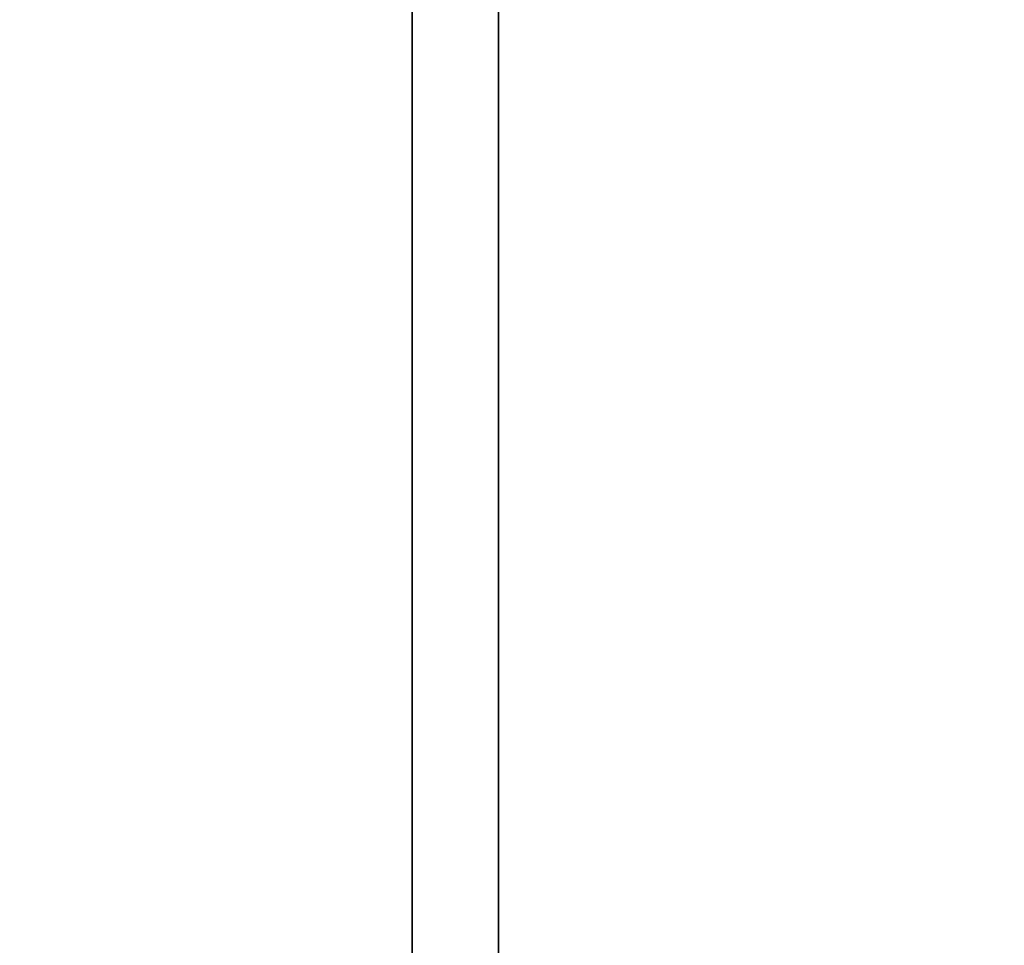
# Model space of a CAD drawing. Header units: millimetres. Extents: x 549 to 1049, y -22 to 79.
# Tile 70 of 127: x 663.64 to 666.16, y 44.53 to 46.9. Entities that reach past the tile are written whole.
import ezdxf

# ---------------------------------------------------------------- set-up
doc = ezdxf.new("R2010")
doc.units = ezdxf.units.MM
doc.header["$LTSCALE"] = 41.718519
doc.layers.add('34', color=7, linetype='CONTINUOUS')
doc.layers.add('35', color=7, linetype='CONTINUOUS')

msp = doc.modelspace()

# ---------------------------------------------------------------- linework, layer by layer
at = {"layer": '34', "color": 44, "linetype": 'Continuous', "true_color": 0x8c7500}
for points in [[(664.8621, 77.3974, 131.8269), (658.1006, -22.0026, 136.2806), (658.1006, 77.3974, 136.2806), (664.8621, 77.3974, 131.8269)], [(664.8621, -22.0026, 131.8269), (658.1006, -22.0026, 136.2806), (664.8621, 77.3974, 131.8269), (664.8621, -22.0026, 131.8269)], [(671.7643, -22.0026, 127.5945), (664.8621, -22.0026, 131.8269), (671.7643, 77.3974, 127.5945), (671.7643, -22.0026, 127.5945)], [(671.7643, 77.3974, 127.5945), (664.8621, -22.0026, 131.8269), (664.8621, 77.3974, 131.8269), (671.7643, 77.3974, 127.5945)]]:
    msp.add_3dface(points, dxfattribs=at)
at = {"layer": '35', "color": 44, "linetype": 'Continuous', "true_color": 0x8c7500}
for points in [[(657.8848, -22.0026, 549.1826), (664.6417, -22.0026, 553.6434), (657.8848, 77.3974, 549.1826), (657.8848, -22.0026, 549.1826)], [(657.8848, 77.3974, 549.1826), (664.6417, -22.0026, 553.6434), (664.6417, 77.3974, 553.6434), (657.8848, 77.3974, 549.1826)], [(664.6417, 77.3974, 553.6434), (671.5395, -22.0026, 557.883), (671.5395, 77.3974, 557.883), (664.6417, 77.3974, 553.6434)], [(664.6417, -22.0026, 553.6434), (671.5395, -22.0026, 557.883), (664.6417, 77.3974, 553.6434), (664.6417, -22.0026, 553.6434)]]:
    msp.add_3dface(points, dxfattribs=at)

doc.saveas('drawing.dxf')
